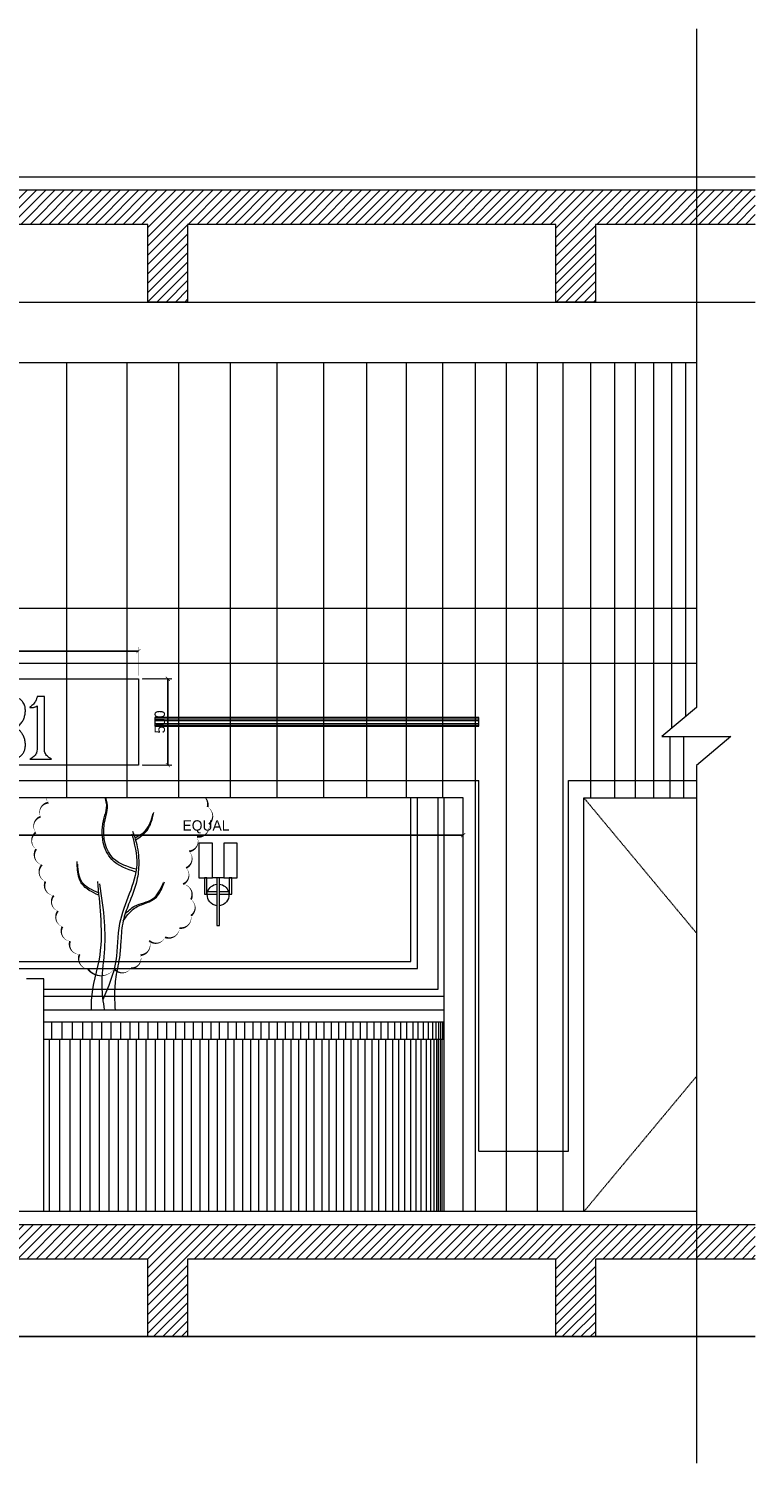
# Model space of a CAD drawing. Header units: millimetres. Extents: x 325 to 308333, y 120 to 24406.
# Tile 14 of 21: x 304118 to 308333, y 4326 to 12645. Entities that reach past the tile are written whole.
import ezdxf

# ---------------------------------------------------------------- set-up
doc = ezdxf.new("R2010")
doc.units = ezdxf.units.MM
doc.header["$LTSCALE"] = 2.5
doc.set_wipeout_variables(frame=1)
doc.linetypes.add('DOT', pattern=[0.25, 0, -0.25])
doc.linetypes.add('HIDDEN', pattern=[0.375, 0.25, -0.125])
for name, color, linetype, lineweight in [('ELEVATION 1', 143, 'Continuous', 18), ('ELEVATION 2', 41, 'Continuous', 15), ('ELEVATION 4', 35, 'Continuous', 9), ('HATCH LIGHT', 250, 'Continuous', 0), ('HATCH MEDIUM', 251, 'Continuous', 5)]:
    doc.layers.add(name, color=color, linetype=linetype, lineweight=lineweight)
doc.layers.add('ELEVATION-4', color=8, linetype='Continuous')
doc.styles.get("Standard").update_dxf_attribs({"font": 'GOTHIC.TTF'})
doc.dimstyles.new('AJKD_30', dxfattribs={"dimscale": 30, "dimtxt": 2, "dimasz": 1, "dimexe": 0.8, "dimexo": 0.8, "dimgap": 0.5, "dimtad": 1, "dimdec": 0, "dimzin": 0, "dimdsep": 46, "dimtxsty": 'Standard', "dimblk": 'ARCHTICK', "dimcen": 0.125, "dimclrd": 251, "dimclre": 251, "dimclrt": 42, "dimadec": 0, "dimazin": 0, "dimtfac": 1, "dimtdec": 0, "dimtix": 1, "dimtmove": 1, "dimatfit": 3, "dimfxl": 0, "dimtolj": 1, "dimtzin": 0, "dimarcsym": 0})
pattern_1 = [(45, (-113759.907, -30552.65), (-26.9407684, 26.9407684), [])]

# ---------------------------------------------------------------- blocks, each defined once
blk = doc.blocks.new('tree')
blk.add_lwpolyline([(286337.7, 42421.4, 0, 10.7, -0.520567), (286288.5, 42507.2, 0, 10.7, -0.520567), (286288.5, 42507.2, 0, 10.7, -0.520567), (286232.9, 42583.4, 0, 10.7, -0.520567), (286232.9, 42583.4, 0, 10.7, -0.520567), (286188.4, 42667.6, 0, 10.7, -0.520567), (286188.4, 42667.6, 0, 10.7, -0.520567), (286162.9, 42758.2, 0, 10.7, -0.520567), (286162.9, 42758.2, 0, 10.7, -0.520567), (286138.2, 42848.1, 0, 10.7, -0.520567), (286138.2, 42848.1, 0, 10.7, -0.520567), (286089.9, 42929.4, 0, 10.7, -0.520567), (286089.9, 42929.4, 0, 10.7, -0.520567), (286069.6, 43026, 0, 10.7, -0.520567), (286069.6, 43026, 0, 10.7, -0.520567), (286036.5, 43117.4, 0, 10.7, -0.520567), (286036.5, 43117.4, 0, 10.7, -0.520567), (286034, 43214, 0, 10.7, -0.520567), (286034, 43214, 0, 10.7, -0.520567), (286061.9, 43305.5, 0, 10.7, -0.520567), (286061.9, 43305.5, 0, 10.7, -0.520567), (286107.7, 43386.8, 0, 10.7, -0.520567), (286107.7, 43386.8, 0, 10.7, -0.520567), (286125.5, 43478.3, 0, 10.7, -0.520567), (286125.5, 43478.3, 0, 10.7, -0.520567), (286140.7, 43572.3, 0, 10.7, -0.520567), (286140.7, 43572.3, 0, 10.7, -0.520567), (286196.7, 43656.2, 0, 10.7, -0.520567), (286196.7, 43656.2, 0, 10.7, -0.520567), (286262.8, 43724.8, 0, 10.7, -0.520567), (286262.8, 43724.8, 0, 10.7, -0.520567), (286369.5, 43699.4, 0, 10.7, -0.520567), (286369.5, 43699.4, 0, 10.7, -0.520567), (286448.4, 43646, 0, 10.7, -0.520567), (286448.4, 43646, 0, 10.7, -0.520567), (286539.9, 43663.8, 0, 10.7, -0.520567), (286539.9, 43663.8, 0, 10.7, -0.520567), (286633.9, 43707, 0, 10.7, -0.520567), (286633.9, 43707, 0, 10.7, -0.520567), (286735.6, 43719.7, 0, 10.7, -0.520567), (286735.6, 43719.7, 0, 10.7, -0.520567), (286799.2, 43651.1, 0, 10.7, -0.520567), (286799.2, 43651.1, 0, 10.7, -0.520567), (286895.8, 43618.1, 0, 10.7, -0.520567), (286895.8, 43618.1, 0, 10.7, -0.520567), (286931.4, 43524, 0, 10.7, -0.520567), (286931.4, 43524, 0, 10.7, -0.520567), (286967, 43435.1, 0, 10.7, -0.520567), (286967, 43435.1, 0, 10.7, -0.520567), (287030.5, 43361.4, 0, 10.7, -0.520567), (287030.5, 43361.4, 0, 10.7, -0.520567), (287038.2, 43262.3, 0, 10.7, -0.520567), (287038.2, 43262.3, 0, 10.7, -0.520567), (286969.5, 43188.6, 0, 10.7, -0.520567), (286969.5, 43188.6, 0, 10.7, -0.520567), (286923.8, 43104.7, 0, 10.7, -0.520567), (286923.8, 43104.7, 0, 10.7, -0.520567), (286906, 43008.2, 0, 10.7, -0.520567), (286906, 43008.2, 0, 10.7, -0.520567), (286888.2, 42914.2, 0, 10.7, -0.520567), (286888.2, 42914.2, 0, 10.7, -0.520567), (286933.9, 42825.2, 0, 10.7, -0.520567), (286933.9, 42825.2, 0, 10.7, -0.520567), (286933.9, 42731.2, 0, 10.7, -0.520567), (286933.9, 42731.2, 0, 10.7, -0.520567), (286867.8, 42660, 0, 10.7, -0.520567), (286867.8, 42660, 0, 10.7, -0.520567), (286783.9, 42606.7, 0, 10.7, -0.520567), (286783.9, 42606.7, 0, 10.7, -0.520567), (286692.4, 42586.4, 0, 10.7, -0.520567), (286692.4, 42586.4, 0, 10.7, -0.520567), (286641.6, 42502.5, 0, 10.7, -0.520567), (286641.6, 42502.5, 0, 10.7, -0.520567), (286585.6, 42426.3, 0, 10.7, -0.520567), (286585.6, 42426.3, 0, 10.7, -0.520567), (286489, 42423.7, 0, 10.7, -0.520567), (286489, 42423.7, 0, 10.7, -0.520567)], format="xyseb", close=True)
for points in [[(286614.7, 42984.8), (286475.5, 43057.3), (286425.7, 43155.3), (286431.3, 43299.5), (286445.2, 43355.4), (286391.7, 43502.2)], [(286617.1, 43000.5), (286485.5, 43062.1), (286431, 43259.1), (286450, 43369.9), (286399.3, 43496)], [(286608.8, 43182.7), (286669.8, 43224.6), (286715.1, 43325)], [(286612.6, 43170.5), (286679.8, 43226.4), (286710.8, 43298.4), (286718.1, 43329.3)], [(286591.6, 43207), (286619.5, 43029.5), (286519.7, 42685.4), (286498.7, 42469.8), (286422.8, 42244)], [(286595.9, 43220.7), (286615.9, 43158.7), (286631.1, 43037.1), (286620.4, 42936), (286572.5, 42797.4), (286541.3, 42701.7), (286527.5, 42586), (286521, 42504.4), (286498.7, 42375.5), (286490.9, 42275), (286494, 42186.5)], [(286399.3, 42850.6), (286301.1, 42916.8), (286275.3, 43009.1), (286274.4, 43045.9)], [(286398.1, 42863.9), (286303.6, 42924.3), (286277.3, 43029.5)], [(286391.8, 42930), (286408.7, 42734.7), (286404.8, 42503.5), (286356, 42239.8), (286356, 42186.5)], [(286403.7, 42916.2), (286430.8, 42695), (286430.8, 42516.7), (286416.5, 42322.6), (286431, 42186.5)], [(286541, 42700.5), (286599.8, 42769.5), (286665.7, 42802), (286719.8, 42826.5), (286764.6, 42888.9), (286780.5, 42928.6)], [(286552.2, 42741.4), (286606.9, 42786.5), (286711.8, 42828.5), (286774.6, 42923.2)]]:
    blk.add_spline(points, degree=3)
blk = doc.blocks.new('E WL')
blk.add_line((-32.7, 276.1), (32.7, 276.1))
for points in [[(-111.4, 476.2), (-32.7, 476.2), (-32.7, 276.1), (-111.4, 276.1)], [(32.7, 476.2), (111.4, 476.2), (111.4, 276.1), (32.7, 276.1)], [(-79.5, 276.1), (-64.5, 276.1), (-64.5, 180.5), (-79.5, 180.5)], [(-7.5, 276.1), (7.5, 276.1), (7.5, 0), (-7.5, 0)], [(64.5, 276.1), (79.5, 276.1), (79.5, 180.5), (64.5, 180.5)]]:
    blk.add_lwpolyline(points, close=True)
for points in [[(-7.5, 180.5), (-64.5, 180.5), (-64.5, 195.5), (-7.5, 195.5)], [(7.5, 195.5), (64.5, 195.5), (64.5, 180.5), (7.5, 180.5)]]:
    blk.add_lwpolyline(points)
for start, end in [(176.59121, 263.10582), (96.89418, 162.68536), (17.31464, 83.21619), (276.78381, 3.40879)]:
    blk.add_arc((0.1, 176.8), 62.9, start, end)
blk = doc.blocks.new('AJ1881')
for points in [[(1553.453408, 1113.5, -0.012675), (1555.315082, 1098.015776, -0.031268), (1555.678689, 1086.5822, -0.034495), (1554.607431, 1075.871691, -0.018734), (1551.898748, 1062.916693, 0.021287), (1549.659668, 1051.928117, 0.042746), (1549.014389, 1043.105186, 0.052608), (1549.899194, 1035.612985, 0.058515), (1552.323549, 1028.75, 0.025863), (1554.520752, 1024.805065, 0.16353), (1556.274115, 1023.367609, 0.171358), (1558.494183, 1023.316306, 0.029038), (1562.5, 1024.890206, 0.05424), (1566.482896, 1027.282048, 0.040021), (1570.321123, 1030.711286, 0.040335), (1573.525791, 1034.666201, 0.058957), (1575.603771, 1038.632548, 0.109358), (1576.844107, 1047.011742, 0.040631), (1575.02857, 1058.855296, 0.027624), (1570.205458, 1075.103158, 0.009329), (1561.447766, 1098.198009, 0.002126), (1556.58201, 1110.193202, 0.02296), (1554.374721, 1114.936748, 0.604801), (1553.699748, 1114.937743, 0.158659)], [(645.128883, 1023.888688, -0.004306), (634.023147, 995.988452, -0.000058), (564.303594, 825.18997, -0.000013), (490.751449, 645.076063, -0.019678), (487.787822, 638.563812, -0.024933), (479.854229, 624.58724, -0.015231), (469.194925, 608.892251, -0.015192), (457.525015, 593.775975, -0.023586), (446.479054, 581.556091, -0.030968), (429.21268, 566.205396, -0.041659), (411.737416, 554.717489, -0.044612), (393.634218, 546.868401, -0.045164), (374.5, 542.394736), (369.5, 541.693128), (375.5, 540.419631, 0.026347), (389.5945, 538.196179, 0.021496), (404.840019, 537.268168, 0.02178), (419.833473, 537.654212, 0.030253), (433.153668, 539.392693, 0.028373), (446.022648, 542.637583, 0.02541), (458.936587, 547.418074, 0.025326), (471.343938, 553.503422, 0.027668), (482.69755, 560.652487, 0.035469), (495.460559, 571.147326, 0.025825), (508.124297, 584.469448, 0.025634), (519.469853, 599.173687, 0.032779), (528.26923, 613.840606, 0.02005), (531.960767, 621.789899, 0.000449), (548.108717, 660.657865, 0.001014), (566.883999, 706.225736, 0.000686), (588.112926, 758.25, -0.000332), (608.998215, 809.535835, -0.000552), (626.669641, 852.710938, -0.000013), (642.716411, 891.79046, -0.304178), (643.028978, 892, -0.295407), (643.660694, 891.591089, -0.000021), (670.663522, 831.415877, -0.000086), (697.124635, 772.414132, -0.05631), (698.206395, 769.024459, -0.292304), (697.909341, 768.263884, -0.090687), (696.750943, 767.706016, -0.038344), (694.471728, 767.264659, -0.007241), (690.251517, 766.840615, 0.043197), (666.432134, 762.70278, 0.046877), (644.352943, 754.592518, 0.047258), (624.325229, 742.583014, 0.045279), (606.594533, 726.871278, 0.026195), (598.190572, 716.950729, 0.015715), (589.229245, 704.372161, 0.010714), (581.448552, 692.130046, 0.137032), (580, 686.943833, 0.591939), (580.28612, 686.786835, 0.022204), (581.542187, 687.66751, 0.020061), (583.234622, 689.081508, 0.010224), (585.25, 690.983909, -0.0671), (602.951391, 704.246589, -0.049443), (625.442156, 714.027461, -0.044427), (651.907788, 720.018313, -0.034194), (681.473766, 721.956357, -0.011974), (693.653889, 721.629217, -0.009916), (706.598138, 720.713429, -0.004135), (718.719802, 719.512731, -0.186178), (720.92622, 718.377633, -0.075427), (721.433539, 717.59811, -0.000124), (728.161628, 702.776555, -0.000966), (735.680956, 686.115532, -0.000597), (744.459993, 666.5, 0.00059), (753.236215, 646.890007, 0.000957), (760.746402, 630.247153, 0.000114), (767.475417, 615.420194, 0.080835), (767.953067, 614.703074, 0.60217), (768.273438, 614.789032, 0.013941), (768.659927, 616.727944, 0.016038), (769.026545, 619.391142, 0.008466), (769.319147, 622.715339, -0.0364), (771.584773, 638.380695, -0.037019), (776.091499, 653.46089, -0.037616), (782.685654, 667.482224, -0.040494), (791.167799, 679.994522), (795.835599, 685.806052), (731.358563, 831.153026, -0.000441), (705.931254, 888.609096, -0.000583), (682.873225, 941.001201, -0.000417), (663.62814, 984.967853, -0.005734), (656.844315, 1001, 0.000708), (652.969174, 1010.420864, 0.001147), (649.64521, 1018.417302, 0.000143), (646.665677, 1025.53327, 0.093123), (646.431531, 1025.888688, 0.429174), (646.227269, 1025.887004, 0.043638), (645.893954, 1025.461522, 0.033695), (645.511358, 1024.777437, 0.018092)], [(837, 1000.5), (837, 976), (888.019928, 976), (939.039856, 976), (938.768105, 809.25), (938.496354, 642.5), (936.313612, 634.845886, -0.070423), (927.886895, 615.895418, -0.093934), (915.126409, 602.097232, -0.092816), (898.074041, 593.817247, -0.067182), (877.090037, 591.014781, -0.034791), (864.092138, 591.938531, -0.05039), (852.923692, 594.685838, -0.055224), (843.32283, 599.35002, -0.055766), (835.010286, 605.989714, -0.057866), (828.547139, 614.151063, -0.041562), (823.263792, 624.523365, -0.038807), (819.441614, 636.436424, -0.035068), (817.344015, 649.208391, 0.011422), (817.041905, 651.812012, 0.018536), (816.653202, 654.004965, 0.012952), (816.234556, 655.727646, 0.338757), (815.878697, 656, 0.290368), (814.504471, 655.128455, 0.004298), (810.320887, 646.049854, 0.011556), (806.571746, 637.184972, 0.034886), (804.588972, 630.936111, 0.041038), (803.304632, 622.742181, 0.021064), (802.978824, 612.344651, 0.021049), (803.533268, 601.871211, 0.038013), (804.994156, 593.409963, 0.029836), (808.054144, 583.744789, 0.037138), (812.071177, 575.223412, 0.037267), (817.291836, 567.413627, 0.03039), (823.958482, 559.88145, 0.010822), (828.749687, 555.292155, 0.025865), (832.544721, 552.156681, 0.029384), (836.337167, 549.671734, 0.018359), (841.037469, 547.197268, 0.01988), (850.587619, 543.067886, 0.043844), (858.21721, 540.867968, 0.037546), (866.814284, 539.848455, 0.011272), (880, 539.578941, 0.005203), (889.516692, 539.698022, 0.014744), (896.14686, 540.04579, 0.018629), (901.814896, 540.724314, 0.01393), (908, 541.877027, 0.05084), (932.591927, 549.855143, 0.058784), (953.799544, 562.359056, 0.060847), (970.929746, 579.026682, 0.061258), (983.499145, 599.291778, 0.012977), (984.996713, 602.767212, 0.006914), (986.677218, 607.137776, 0.006877), (988.271773, 611.652736, 0.010628), (989.512122, 615.599613, 0.040964), (992.857363, 631.988548, 0.022814), (994.361947, 652.325668, 0.006711), (994.908406, 689.227292, 0.000338), (994.994105, 809.75), (995, 976), (1046, 976), (1097, 976), (1097, 1000.5), (1097, 1025), (967, 1025), (837, 1025)], [(1174.681854, 1015.326596, -0.022882), (1171.640959, 1006.142892, -0.017973), (1167.542764, 996.488916, -0.017656), (1162.663798, 986.948016, -0.019535), (1157.274442, 978.099829, -0.030839), (1151.081191, 969.915713, -0.016589), (1142.519749, 960.588842, -0.016574), (1133.468751, 951.95454, -0.034714), (1125.781672, 945.997253, 0.006309), (1123.204465, 944.224571, 0.009745), (1121.02755, 942.621893, 0.004578), (1119.236307, 941.2223, 0.216201), (1119.031672, 940.821956, 0.395318), (1119.790594, 939.932277, 0.009212), (1125.771769, 939.373234, 0.0173), (1132.576296, 939.099709, 0.017013), (1139.421724, 939.294475, 0.029931), (1147.309894, 940.264119, 0.026216), (1155.390052, 942.195053, 0.025933), (1163.317644, 944.989045, 0.027549), (1170.75, 948.540714), (1177, 951.962158), (1176.992994, 779.731079, -0.000175), (1176.949699, 669.147737, -0.002521), (1176.722285, 629.82811, -0.005368), (1176.261395, 608.454813, -0.050798), (1175.040697, 599.386379, -0.05153), (1169.207894, 582.806757, -0.059435), (1160.310645, 568.614799, -0.054944), (1147.695219, 556.077067, -0.035574), (1130.709892, 544.421503), (1121.5, 539.021625), (1205, 539.024878), (1288.5, 539.028131), (1281, 543.11074, -0.038432), (1263.980055, 554.148181, -0.055347), (1251.012536, 566.540702, -0.056926), (1241.334272, 581.192476, -0.04382), (1234.177135, 598.98525, -0.069718), (1233.108612, 605.794684, -0.001862), (1232.721072, 636.274627, -0.001766), (1232.439295, 687.909819, -0.000166), (1232.237377, 814.75), (1231.972518, 1025), (1204.686637, 1025), (1177.400756, 1025)], [(1423.955184, 1023.970468, 0.061811), (1399.336451, 1017.353384, 0.062456), (1377.175703, 1004.934557, 0.062272), (1358.713414, 987.389691, 0.06081), (1344.966655, 965.70573, 0.032311), (1339.68284, 952.436169, 0.033003), (1336.196678, 938.689418, 0.031497), (1334.437217, 924.024574, 0.02469), (1334.324015, 908, 0.045981), (1338.578926, 876.48583, 0.052134), (1348.465466, 847.648076, 0.049433), (1364.631066, 820.261287, 0.03523), (1387.660159, 793.05575), (1398.821443, 781.611499), (1388.784388, 771.55575, 0.036496), (1365.501244, 744.549967, 0.049565), (1348.976886, 716.951828, 0.052041), (1338.766415, 687.759113, 0.046788), (1334.326427, 656.014852, 0.043097), (1335.395793, 629.743124, 0.056069), (1341.088515, 606.363383, 0.058384), (1351.583137, 585.574664, 0.052868), (1366.906367, 567, 0.030047), (1377.240807, 558.021382, 0.035812), (1388.012386, 550.908002, 0.035892), (1399.667804, 545.416685, 0.030418), (1412.646568, 541.291786, 0.047553), (1422.426389, 539.794984, 0.017091), (1436.523762, 539.475505, 0.017117), (1450.625722, 540.121115, 0.046836), (1460.441978, 541.842386, 0.057322), (1477.671713, 548.758283, 0.065095), (1492.082211, 559.182226, 0.06449), (1503.430819, 573.051935, 0.054715), (1511.6303, 590.12909, 0.057574), (1514.202634, 601.456862, 0.029039), (1514.938879, 616.107027, 0.02904), (1513.973967, 630.72498, 0.058286), (1511.223585, 641.943756, 0.11657), (1510.640994, 642.81585, 0.469879), (1510.090336, 642.744547, 0.063524), (1509.425208, 641.319264, 0.004111), (1508.06439, 636.943756, -0.07089), (1499.345903, 618.174098, -0.088209), (1486.219287, 604.149881, -0.088988), (1469.16265, 595.593249, -0.073559), (1449, 592.7393, -0.079802), (1430.708972, 595.794556, -0.085366), (1414.762103, 604.405026, -0.080906), (1401.969667, 618.305104, -0.062903), (1392.892742, 636.77291, -0.012013), (1390.89954, 643.0567, -0.038625), (1390.002908, 647.349211, -0.0282), (1389.638992, 652.372137, -0.004217), (1389.562987, 662.5, -0.004344), (1389.658908, 672.472357, -0.026712), (1390.02691, 677.594872, -0.036702), (1390.90223, 681.946505, -0.012713), (1392.779991, 688.075507, -0.027075), (1396.049302, 696.336165, -0.021768), (1400.415923, 704.837094, -0.021057), (1405.682283, 713.234156, -0.020862), (1411.651787, 721.185529, -0.022467), (1417.804538, 728.052106, -0.007615), (1427.342467, 737.487931, -0.002464), (1437.547035, 747.184164, -0.190457), (1439.592574, 747.997684, -0.178245), (1441.811262, 747.186127, -0.001558), (1455.714537, 735.318648, -0.005987), (1468.885965, 723.727813, -0.013496), (1478.517672, 714.562026, -0.026334), (1494.339448, 696.90138, -0.028074), (1507.857991, 678.035036, -0.028908), (1518.820546, 658.335363, -0.032185), (1527.00197, 638.183589, -0.007877), (1528.574844, 633.197264, -0.006653), (1530.084899, 627.875804, -0.00672), (1531.332334, 622.985397, -0.018536), (1532.03612, 619.5, 0.001297), (1533.843125, 608.632738, 0.22483), (1534.500457, 607.691583, 0.496499), (1535.195203, 607.987669, 0.002467), (1537.290118, 616.5, 0.015075), (1540.039452, 629.642101, 0.017573), (1541.831374, 642.272225, 0.017932), (1542.706581, 654.766586, 0.017067), (1542.705853, 667.5, 0.038819), (1539.932112, 692.209594, 0.048665), (1533.416463, 714.314913, 0.04782), (1522.638393, 735.044988, 0.035593), (1507.100566, 755.646679, 0.017833), (1498.660871, 764.651677, 0.011993), (1488.423577, 774.345638, 0.009279), (1475.237174, 785.808817, 0.004121), (1457.445411, 800.457298, -0.013416), (1429.66492, 824.209882, -0.03458), (1411.346067, 843.198878, -0.046894), (1399.366603, 860.538045, -0.057248), (1391.756666, 878.714544, -0.019568), (1390.579117, 883.464794, -0.026892), (1389.921281, 887.814721, -0.019538), (1389.615705, 893.146389, -0.005464), (1389.555118, 901.5, -0.005035), (1389.674865, 910.211572, -0.02279), (1390.027154, 915.280494, -0.032702), (1390.774547, 919.379792, -0.019205), (1392.172441, 924.166651, -0.067289), (1401.414751, 942.966993, -0.079928), (1414.894957, 957.41378, -0.08093), (1432.076814, 966.777293, -0.071202), (1452.126896, 970.743558, -0.02911), (1460.94362, 970.698853, -0.036057), (1469.075232, 969.591424, -0.035867), (1476.998173, 967.320514, -0.028312), (1485.189774, 963.784974, -0.063881), (1497.44201, 955.552139, -0.052603), (1508.144778, 943.981417, -0.053221), (1516.076766, 930.597527, -0.069905), (1520.120761, 917, -0.052892), (1520.774914, 902.077074, -0.04023), (1518.452153, 885.863917, -0.039028), (1513.433092, 869.680486, -0.041624), (1506.042621, 854.836488, 0.006512), (1504.596017, 852.379508, 0.010526), (1503.437028, 850.248115, 0.004507), (1502.519813, 848.433394, 0.315473), (1502.568725, 848.114542, 0.401253), (1504.45517, 848.031052, 0.007709), (1512.382355, 855.187746, 0.01671), (1520.085113, 862.856657, 0.034154), (1525.483779, 869.452696, 0.031154), (1532.614711, 880.945505, 0.042787), (1537.433107, 892.107157, 0.042075), (1540.334544, 904.072106, 0.028763), (1541.679845, 918, 0.007126), (1541.861685, 925.411557, 0.018461), (1541.719335, 930.753726, 0.021613), (1541.204014, 935.561465, 0.013633), (1540.208488, 941.118616, 0.070965), (1529.866569, 969.7863, 0.073123), (1511.998293, 994.093409, 0.073434), (1487.965066, 1012.148545, 0.072526), (1459.638514, 1022.581771, 0.028766), (1451.841425, 1023.764853, 0.013543), (1441.671361, 1024.436878, 0.013503), (1431.549952, 1024.55727, 0.031011)], [(1546.080003, 1113.149487, 0.029724), (1543.739727, 1108.07299, 0.001914), (1537.865858, 1092.87053, 0.003044), (1532.137161, 1077.594991, 0.008971), (1528.451646, 1067, 0.03067), (1525.051329, 1053.982375, 0.073494), (1524.579211, 1044.04137, 0.094727), (1526.966086, 1035.988706, 0.08101), (1532.248735, 1028.87452, 0.052221), (1535.614731, 1026.229297, 0.038136), (1539.823932, 1024.008536, 0.038736), (1544.210356, 1022.497191, 0.06368), (1548.098325, 1022), (1550.840372, 1022), (1547.823, 1028.038294, -0.052287), (1545.225241, 1034.962207, -0.052209), (1544.118587, 1042.27788, -0.046189), (1544.497482, 1050.419943, -0.028336), (1546.364661, 1059.850162, 0.015693), (1548.926497, 1071.266435, 0.024307), (1550.343485, 1081.266622, 0.026147), (1550.723518, 1090.792767, 0.022867), (1550.144188, 1100.746498, 0.00596), (1549.153749, 1109.262576, 0.047273), (1548.28069, 1113.127276, 0.327454), (1547.254078, 1113.862114, 0.273462)], [(1647.5, 1023.853011, 0.092115), (1612.608834, 1012.648049, 0.089728), (1583.703911, 989.586439, 0.089417), (1564.637688, 957.781715, 0.090666), (1558, 921.4775, 0.041306), (1559.390148, 904.678646, 0.049063), (1563.528917, 889.317205, 0.049908), (1570.504168, 875.272378, 0.045298), (1580.324346, 862.38734, 0.015382), (1585.181873, 857.403055, 0.01467), (1590.412023, 852.644911, 0.009186), (1595.252365, 848.646192, 0.169624), (1597.102342, 848, 0.47362), (1597.303665, 848.245849, 0.043076), (1597.048765, 849.117216, 0.031744), (1596.480155, 850.343573, 0.016371), (1595.624179, 851.803288, -0.037225), (1588.113848, 865.928521, -0.036329), (1582.710156, 881.125172, -0.037384), (1579.690063, 896.473905, -0.046094), (1579.290216, 911.048981, -0.082255), (1583.756231, 930.223289, -0.077798), (1594.213995, 947.347169, -0.076189), (1609.633968, 960.740365, -0.073967), (1628.509915, 969.066437, -0.015889), (1633.086366, 970.166905, -0.028158), (1636.923674, 970.738645, -0.024745), (1641.121755, 970.9156, -0.009483), (1646.964848, 970.761774, -0.071143), (1667.277049, 966.911486, -0.080467), (1684.770578, 957.581377, -0.080184), (1698.470388, 943.173608, -0.070001), (1707.72143, 924.521083, -0.017678), (1709.19078, 919.511201, -0.033261), (1709.959556, 915.367443, -0.023537), (1710.313483, 910.310694, -0.005025), (1710.42593, 901.5, -0.014474), (1710.120615, 889.864243, -0.039007), (1709.023237, 881.671602, -0.041444), (1706.710821, 874.033341, -0.018164), (1702.461705, 864.340167, -0.044681), (1693.934765, 850.074957, -0.032841), (1682.149662, 835.903501, -0.023882), (1665.189316, 819.664839, -0.008965), (1639.975426, 798.514454, 0.009558), (1621.474583, 782.957862, 0.012075), (1605.002195, 767.843649, 0.01321), (1591.57195, 754.207826, 0.033635), (1582.801008, 743.452958, 0.023569), (1575.147934, 731.506993, 0.024055), (1568.709428, 718.973148, 0.024408), (1563.589187, 706.065137, 0.026084), (1559.879289, 693, 0.032857), (1558.25482, 682.858026, 0.013561), (1557.337014, 668.974751, 0.013659), (1557.171472, 654.675755, 0.02473), (1557.933678, 643, 0.013184), (1559.262527, 633.6383, 0.006542), (1561.415013, 621.839741, 0.003538), (1563.756137, 610.326765, 0.075774), (1564.972736, 607.084235, 0.420799), (1565.356103, 606.980616, 0.172041), (1565.741127, 607.440139, 0.045343), (1566.1166, 608.817997, 0.011895), (1566.462704, 611.083023, -0.049326), (1572.717849, 638.23636, -0.042238), (1584.403327, 665.165542, -0.039742), (1601.265372, 691.283651, -0.033586), (1622.950817, 716.015094, -0.012898), (1632.872881, 725.407545, -0.007216), (1645.393395, 736.339317, -0.002245), (1658.212215, 747.110971, -0.175351), (1660.669269, 748, -0.183998), (1661.508698, 747.680268, -0.002538), (1665.640345, 743.960938, -0.006742), (1670.392995, 739.520165, -0.004338), (1675.788519, 734.25, -0.031594), (1692.766775, 715.098074, -0.056978), (1703.686284, 697.220067, -0.064751), (1709.419205, 679.019848, -0.055829), (1710.708063, 659, -0.037619), (1708.900064, 644.30932, -0.047406), (1704.952452, 631.195542, -0.049927), (1698.822619, 619.617302, -0.050056), (1690.523997, 609.494828, -0.042551), (1681.566429, 601.96518, -0.054129), (1672.126481, 596.736757, -0.054751), (1661.874327, 593.696834, -0.045044), (1650.5, 592.683704, -0.061754), (1633.35947, 594.829507, -0.073488), (1618.325482, 601.090363, -0.074728), (1605.936716, 611.325554, -0.066848), (1596.546254, 625.121718, -0.004662), (1594.804025, 628.684598, -0.006708), (1593.333824, 631.872913, -0.00381), (1592.154378, 634.578976, -0.099969), (1591.994423, 635.35165, 0.044997), (1591.930828, 636.020542, 0.007035), (1591.668722, 637.321612, 0.007778), (1591.313265, 638.850623, 0.00671), (1590.893486, 640.445328, 0.060482), (1589.912793, 642.820105, 0.567659), (1589.023568, 642.843007, 0.083907), (1588.063859, 640.550909, 0.005477), (1586.500833, 633.5, 0.031808), (1585.250323, 624.851711, 0.01934), (1584.823355, 614.527019, 0.0194), (1585.188089, 604.43954, 0.039493), (1586.402894, 596.607578, 0.054677), (1591.832122, 581.359968, 0.052407), (1600.497961, 567.415206, 0.05334), (1611.699735, 555.801193, 0.061357), (1624.621845, 547.439473, 0.025187), (1633.882726, 543.508738, 0.039566), (1642.205469, 541.187893, 0.034257), (1651.610288, 540.012154, 0.013971), (1664.5, 539.651911, 0.014646), (1677.823964, 540.042273, 0.037078), (1687.423085, 541.32362, 0.040278), (1696.256839, 543.934121, 0.020183), (1706.949973, 548.558956, 0.058349), (1727.052251, 561.306392, 0.060512), (1743.390279, 578.215675, 0.058513), (1755.626268, 599.07767, 0.048901), (1763.606787, 623.5, 0.041325), (1765.008906, 633.783813, 0.013128), (1765.421407, 649.259341, 0.013483), (1765.002035, 665.03944, 0.031725), (1763.62775, 676.73577, 0.021328), (1760.314697, 691.34281, 0.023105), (1755.83978, 705.222227, 0.023316), (1750.146116, 718.51383, 0.022596), (1743.185325, 731.361336, 0.014889), (1736.887841, 741.154222, 0.017187), (1730.299041, 750.084858, 0.015955), (1722.700954, 759.070748, 0.010137), (1713.318045, 769.060359), (1701.031857, 781.620719), (1711.776181, 792.560359, 0.033778), (1733.987805, 818.461616, 0.046947), (1749.887402, 844.540229, 0.049341), (1760.092192, 872.061537, 0.043462), (1765.262519, 902.252454, 0.027527), (1765.742232, 919.566446, 0.03309), (1764.221787, 935.780895, 0.034472), (1760.665211, 951.069065, 0.0352), (1755.05986, 965.613334, 0.078935), (1736.803819, 992.541859, 0.080478), (1711.209641, 1012.277753, 0.0799), (1680.524431, 1023.022009, 0.076239)], [(1857, 1022.876649, -0.077328), (1856.426065, 1019.187811, -0.006232), (1853.315249, 1009.837033, -0.009131), (1849.859594, 1000.425397, -0.023737), (1846.932467, 993.828513, -0.035026), (1838.884512, 980.252135, -0.026241), (1828.257063, 966.490618, -0.026612), (1816.522891, 954.225483, -0.042394), (1805.147786, 945.221469, 0.026102), (1800.582779, 941.843678, 0.522914), (1800.702813, 940.383896, 0.127818), (1803.516604, 939.602503, 0.004417), (1815, 939.51311, 0.02161), (1824.872135, 939.950352, 0.037973), (1832.930323, 941.278767, 0.037091), (1840.82174, 943.836564, 0.019575), (1850.200674, 948.100897), (1858, 952.022321), (1858, 782.642151, -0.000321), (1857.920765, 659.306531, -0.006795), (1857.37527, 622.637537, -0.023691), (1855.8981, 603.196952, -0.059266), (1852.497752, 589.397796, -0.051376), (1845.949662, 576.26919, -0.046041), (1836.648991, 564.21936, -0.043054), (1824.658945, 553.372436, -0.034548), (1810.100428, 543.828744), (1801.5, 539.004568), (1885, 539.01373), (1968.5, 539.022892), (1962.027983, 542.624953, -0.037033), (1944.401775, 554.220961, -0.053721), (1930.954009, 567.086342, -0.058076), (1921.306427, 581.678696, -0.054496), (1915.02289, 598.409963, -0.055751), (1913.716833, 607.746335, -0.004573), (1913.261862, 632.394946, -0.002195), (1913.036457, 678.201607, -0.000133), (1913, 815.659963), (1913, 1025), (1885, 1025, 0.000963), (1866.405532, 1024.964177, 0.017961), (1860.546676, 1024.731042, 0.071356), (1857.872528, 1024.138213, 0.312123)]]:
    blk.add_lwpolyline(points, format="xyb", close=True)
blk = doc.blocks.new('_ArchTick')
at = {"color": 0, "linetype": 'ByBlock', "const_width": 0.15}
blk.add_lwpolyline([(-0.5, -0.5), (0.5, 0.5)], dxfattribs=at)
blk = doc.blocks.new('*D121')
at = {"layer": 'Defpoints', "color": 0}
for p in [(304754.8, 8875.3), (304925.6, 8875.3), (304754.8, 8375.3)]:
    blk.add_point(p, dxfattribs=at)
at = {"layer": 'ELEVATION 1', "color": 251, "linetype": 'DOT', "lineweight": -2}
for p, q in [((304778.8, 8875.3), (304949.6, 8875.3)), ((304778.8, 8375.3), (304949.6, 8375.3))]:
    blk.add_line(p, q, dxfattribs=at)
at = {"layer": 'ELEVATION 1', "color": 251, "lineweight": -2}
blk.add_line((304925.6, 8375.3), (304925.6, 8875.3), dxfattribs=at)
at = {"layer": 'ELEVATION 1', "color": 251, "lineweight": -2, "xscale": 24, "yscale": 24, "zscale": 24}
for p, rotation in [((304925.6, 8875.3), 90), ((304925.6, 8375.3), 270)]:
    blk.add_blockref('_ArchTick', p, dxfattribs=dict(at, rotation=rotation))
at = {"layer": 'ELEVATION 1', "color": 42, "insert": (304879.1, 8625.3), "char_height": 60, "attachment_point": 5, "rotation": 90}
blk.add_mtext('\\A1;500', dxfattribs=at)
blk = doc.blocks.new('*D122')
at = {"layer": 'Defpoints', "color": 0}
for p in [(302554.8, 9035.9), (302554.8, 8875.3), (304754.8, 8870.3)]:
    blk.add_point(p, dxfattribs=at)
at = {"layer": 'ELEVATION 1', "color": 251, "linetype": 'DOT', "lineweight": -2}
for p, q in [((302554.8, 8899.3), (302554.8, 9059.9)), ((304754.8, 8894.3), (304754.8, 9059.9))]:
    blk.add_line(p, q, dxfattribs=at)
at = {"layer": 'ELEVATION 1', "color": 251, "lineweight": -2}
blk.add_line((304754.8, 9035.9), (302554.8, 9035.9), dxfattribs=at)
at = {"layer": 'ELEVATION 1', "color": 251, "lineweight": -2, "xscale": 24, "yscale": 24, "zscale": 24, "rotation": 180}
blk.add_blockref('_ArchTick', (302554.8, 9035.9), dxfattribs=at)
at = {"layer": 'ELEVATION 1', "color": 251, "lineweight": -2, "xscale": 24, "yscale": 24, "zscale": 24}
blk.add_blockref('_ArchTick', (304754.8, 9035.9), dxfattribs=at)
at = {"layer": 'ELEVATION 1', "color": 42, "insert": (303654.8, 9082.4), "char_height": 60, "attachment_point": 5}
blk.add_mtext('\\A1;2200', dxfattribs=at)
blk = doc.blocks.new('*D124')
at = {"layer": 'Defpoints', "color": 0}
for p in [(303654.8, 8285.3), (306638.8, 8185.3), (306638.8, 7968.6)]:
    blk.add_point(p, dxfattribs=at)
at = {"layer": 'ELEVATION 1', "color": 251, "linetype": 'DOT', "lineweight": -2}
for p, q in [((303654.8, 8261.3), (303654.8, 7944.6)), ((306638.8, 8161.3), (306638.8, 7944.6))]:
    blk.add_line(p, q, dxfattribs=at)
at = {"layer": 'ELEVATION 1', "color": 251, "lineweight": -2}
blk.add_line((303654.8, 7968.6), (306638.8, 7968.6), dxfattribs=at)
at = {"layer": 'ELEVATION 1', "color": 251, "lineweight": -2, "xscale": 24, "yscale": 24, "zscale": 24, "rotation": 180}
blk.add_blockref('_ArchTick', (303654.8, 7968.6), dxfattribs=at)
at = {"layer": 'ELEVATION 1', "color": 251, "lineweight": -2, "xscale": 24, "yscale": 24, "zscale": 24}
blk.add_blockref('_ArchTick', (306638.8, 7968.6), dxfattribs=at)
at = {"layer": 'ELEVATION 1', "color": 42, "insert": (305146.8, 8016.7), "char_height": 60, "attachment_point": 5}
blk.add_mtext('\\A1;EQUAL', dxfattribs=at)

msp = doc.modelspace()

# ---------------------------------------------------------------- hatches: boundary and pattern name
at = {"layer": 'HATCH LIGHT'}
h = msp.add_hatch(dxfattribs=at)
h.set_pattern_fill('ANSI31', color=256, scale=12)
h.set_pattern_definition(pattern_1)
h.paths.add_polyline_path([(306870.3, 11710.3), (301696.8, 11710.3), (301696.8, 11510.3), (302444, 11510.3), (302444, 11060.3), (302674, 11060.3), (302674, 11510.3), (304810, 11510.3), (304810, 11060.3), (305040, 11060.3), (305040, 11510.3), (306870.3, 11510.3)])
h.paths.add_polyline_path([(308333.4, 11710.3), (306870.3, 11710.3), (306870.3, 11510.3), (307176, 11510.3), (307176, 11060.3), (307406, 11060.3), (307406, 11510.3), (308333.4, 11510.3)])
h.paths.add_polyline_path([(299701.8, 11710.3), (299701.8, 11510.3), (300078, 11510.3), (300078, 11060.3), (300308, 11060.3), (300308, 11510.3), (301696.8, 11510.3), (301696.8, 11710.3)])
h = msp.add_hatch(dxfattribs=at)
h.set_pattern_fill('ANSI31', color=256, scale=12)
h.set_pattern_definition(pattern_1)
h.paths.add_polyline_path([(306870.3, 5710.3), (301696.8, 5710.3), (301696.8, 5510.3), (302444, 5510.3), (302444, 5060.3), (302674, 5060.3), (302674, 5510.3), (304810, 5510.3), (304810, 5060.3), (305040, 5060.3), (305040, 5510.3), (306870.3, 5510.3)])
h.paths.add_polyline_path([(308333.4, 5710.3), (306870.3, 5710.3), (306870.3, 5510.3), (307176, 5510.3), (307176, 5060.3), (307406, 5060.3), (307406, 5510.3), (308333.4, 5510.3)])
h.paths.add_polyline_path([(299701.8, 5710.3), (299701.8, 5510.3), (300078, 5510.3), (300078, 5060.3), (300308, 5060.3), (300308, 5510.3), (301696.8, 5510.3), (301696.8, 5710.3)])

# ---------------------------------------------------------------- linework, layer by layer
at = {"layer": 'ELEVATION 1'}
for p, q in [((299701.8, 11710.3), (308333.4, 11710.3)), ((304810, 11510.3), (302674, 11510.3)), ((304810, 11060.3), (304810, 11510.3)), ((305040, 11510.3), (305040, 11060.3)), ((307176, 11510.3), (305040, 11510.3)), ((307176, 11060.3), (307176, 11510.3)), ((307406, 11510.3), (307406, 11060.3)), ((308333.4, 11510.3), (307406, 11510.3)), ((305040, 11060.3), (304810, 11060.3)), ((307406, 11060.3), (307176, 11060.3)), ((307992, 5785.3), (299701.8, 5785.3)), ((299701.8, 5710.3), (308333.4, 5710.3)), ((304810, 5510.3), (302674, 5510.3)), ((304810, 5060.3), (304810, 5510.3)), ((305040, 5510.3), (305040, 5060.3)), ((307176, 5510.3), (305040, 5510.3)), ((307176, 5060.3), (307176, 5510.3)), ((307406, 5510.3), (307406, 5060.3)), ((308333.4, 5510.3), (307406, 5510.3)), ((305040, 5060.3), (304810, 5060.3)), ((307406, 5060.3), (307176, 5060.3))]:
    msp.add_line(p, q, dxfattribs=at)
at = {"layer": 'ELEVATION 2'}
for p, q in [((299701.8, 9285.3), (307992, 9285.3)), ((299701.8, 8965.3), (307992, 8965.3)), ((306728.8, 6135.3), (306728.8, 8285.3)), ((307248.8, 6135.3), (307248.8, 8285.3)), ((307248.8, 8285.3), (307992, 8285.3)), ((306528.8, 5785.3), (306528.8, 8185.3)), ((306638.8, 5785.3), (306638.8, 8185.3)), ((307338.8, 5785.3), (307338.8, 8185.3)), ((307338.8, 8185.3), (307992, 8185.3)), ((306728.8, 6135.3), (307248.8, 6135.3))]:
    msp.add_line(p, q, dxfattribs=at)
at = {"layer": 'ELEVATION 4'}
for p, q in [((299701.8, 11060.3), (308333.4, 11060.3)), ((299701.8, 10710.3), (307992, 10710.3))]:
    msp.add_line(p, q, dxfattribs=at)
msp.add_lwpolyline([(308333.4, 11785.3), (299701.8, 11785.3)], dxfattribs=at)
at = {"layer": 'ELEVATION-4'}
msp.add_line((299701.8, 5060.3), (308333.4, 5060.3), dxfattribs=at)
at = {"layer": 'HATCH LIGHT'}
for p, q in [((305290, 8185.3), (305290, 10710.3)), ((305560, 8185.3), (305560, 10710.3)), ((305830, 8185.3), (305830, 10710.3)), ((306080, 8185.3), (306080, 10710.3)), ((306310, 8185.3), (306310, 10710.3)), ((306520, 8185.3), (306520, 10710.3)), ((306710, 5785.3), (306710, 10710.3)), ((306890, 5785.3), (306890, 10710.3)), ((307070, 5785.3), (307070, 10710.3)), ((307219, 5785.3), (307219, 10710.3)), ((307379, 8185.3), (307379, 10710.3)), ((307519, 8185.3), (307519, 10710.3)), ((307639, 8185.3), (307639, 10710.3)), ((307744, 8185.3), (307744, 10710.3)), ((307850, 8589.7), (307850, 10710.3)), ((307930, 8657.2), (307930, 10710.3)), ((304850.3, 8643.3), (306728.8, 8643.3)), ((304850.3, 8634.3), (306728.8, 8634.3)), ((304850.3, 8616.3), (306728.8, 8616.3)), ((307839, 8185.3), (307839, 8540.8)), ((307919, 8185.3), (307919, 8540.8)), ((304206.4, 7135.3), (304106.4, 7135.3)), ((304206.4, 5785.3), (304206.4, 7135.3)), ((304206.4, 6956.5), (306528.8, 6956.5)), ((304206.4, 6885.3), (306528.8, 6885.3)), ((304252.1, 6785.3), (304252.1, 6885.3)), ((304312.1, 6785.3), (304312.1, 6885.3)), ((304372.1, 6785.3), (304372.1, 6885.3)), ((304432.1, 6785.3), (304432.1, 6885.3)), ((304487.1, 6785.3), (304487.1, 6885.3)), ((304542.1, 6785.3), (304542.1, 6885.3)), ((304597.1, 6785.3), (304597.1, 6885.3)), ((304652.1, 6785.3), (304652.1, 6885.3)), ((304707.1, 6785.3), (304707.1, 6885.3)), ((304756.8, 6785.3), (304756.8, 6885.3)), ((304811.8, 6785.3), (304811.8, 6885.3)), ((304866.8, 6785.3), (304866.8, 6885.3)), ((304919.8, 6785.3), (304919.8, 6885.3)), ((304972.8, 6785.3), (304972.8, 6885.3)), ((305023.8, 6785.3), (305023.8, 6885.3)), ((305074.8, 6785.3), (305074.8, 6885.3)), ((305125.8, 6785.3), (305125.8, 6885.3)), ((305176.8, 6785.3), (305176.8, 6885.3)), ((305225.8, 6785.3), (305225.8, 6885.3)), ((305274.8, 6785.3), (305274.8, 6885.3)), ((305323.8, 6785.3), (305323.8, 6885.3)), ((305372.8, 6785.3), (305372.8, 6885.3)), ((305419.8, 6785.3), (305419.8, 6885.3)), ((305466.8, 6785.3), (305466.8, 6885.3)), ((305513.8, 6785.3), (305513.8, 6885.3)), ((305560.8, 6785.3), (305560.8, 6885.3)), ((305607.8, 6785.3), (305607.8, 6885.3)), ((305652.8, 6785.3), (305652.8, 6885.3)), ((305697.8, 6785.3), (305697.8, 6885.3)), ((305742.8, 6785.3), (305742.8, 6885.3)), ((305787.8, 6785.3), (305787.8, 6885.3)), ((305832.8, 6785.3), (305832.8, 6885.3)), ((305874.8, 6785.3), (305874.8, 6885.3)), ((305916.8, 6785.3), (305916.8, 6885.3)), ((305958.8, 6785.3), (305958.8, 6885.3)), ((306000.8, 6785.3), (306000.8, 6885.3)), ((306042.8, 6785.3), (306042.8, 6885.3)), ((306082.8, 6785.3), (306082.8, 6885.3)), ((306122.8, 6785.3), (306122.8, 6885.3)), ((306162.8, 6785.3), (306162.8, 6885.3)), ((306202.8, 6785.3), (306202.8, 6885.3)), ((306242.8, 6785.3), (306242.8, 6885.3)), ((306277.8, 6785.3), (306277.8, 6885.3)), ((306312.8, 6785.3), (306312.8, 6885.3)), ((306347.8, 6785.3), (306347.8, 6885.3)), ((306377.8, 6785.3), (306377.8, 6885.3)), ((306407.8, 6785.3), (306407.8, 6885.3)), ((306437.8, 6785.3), (306437.8, 6885.3)), ((306462.8, 6785.3), (306462.8, 6885.3)), ((306482.8, 6785.3), (306482.8, 6885.3)), ((306497.8, 6785.3), (306497.8, 6885.3)), ((306508.8, 6785.3), (306508.8, 6885.3)), ((306519.8, 6785.3), (306519.8, 6885.3)), ((304206.4, 6785.3), (306528.8, 6785.3)), ((304239.5, 5785.3), (304239.5, 6785.3)), ((304299.5, 5785.3), (304299.5, 6785.3)), ((304359.5, 5785.3), (304359.5, 6785.3)), ((304419.5, 5785.3), (304419.5, 6785.3)), ((304474.5, 5785.3), (304474.5, 6785.3)), ((304529.5, 5785.3), (304529.5, 6785.3)), ((304584.5, 5785.3), (304584.5, 6785.3)), ((304639.5, 5785.3), (304639.5, 6785.3)), ((304694.5, 5785.3), (304694.5, 6785.3)), ((304744.2, 5785.3), (304744.2, 6785.3)), ((304799.2, 5785.3), (304799.2, 6785.3)), ((304854.2, 5785.3), (304854.2, 6785.3)), ((304907.2, 5785.3), (304907.2, 6785.3)), ((304960.2, 5785.3), (304960.2, 6785.3)), ((305011.2, 5785.3), (305011.2, 6785.3)), ((305062.2, 5785.3), (305062.2, 6785.3)), ((305113.2, 5785.3), (305113.2, 6785.3)), ((305164.2, 5785.3), (305164.2, 6785.3)), ((305213.2, 5785.3), (305213.2, 6785.3)), ((305262.2, 5785.3), (305262.2, 6785.3)), ((305311.2, 5785.3), (305311.2, 6785.3)), ((305360.2, 5785.3), (305360.2, 6785.3)), ((305407.2, 5785.3), (305407.2, 6785.3)), ((305454.2, 5785.3), (305454.2, 6785.3)), ((305501.2, 5785.3), (305501.2, 6785.3)), ((305548.2, 5785.3), (305548.2, 6785.3)), ((305595.2, 5785.3), (305595.2, 6785.3)), ((305640.2, 5785.3), (305640.2, 6785.3)), ((305685.2, 5785.3), (305685.2, 6785.3)), ((305730.2, 5785.3), (305730.2, 6785.3)), ((305775.2, 5785.3), (305775.2, 6785.3)), ((305820.2, 5785.3), (305820.2, 6785.3)), ((305862.2, 5785.3), (305862.2, 6785.3)), ((305904.2, 5785.3), (305904.2, 6785.3)), ((305946.2, 5785.3), (305946.2, 6785.3)), ((305988.2, 5785.3), (305988.2, 6785.3)), ((306030.2, 5785.3), (306030.2, 6785.3)), ((306070.2, 5785.3), (306070.2, 6785.3)), ((306110.2, 5785.3), (306110.2, 6785.3)), ((306150.2, 5785.3), (306150.2, 6785.3)), ((306190.2, 5785.3), (306190.2, 6785.3)), ((306230.2, 5785.3), (306230.2, 6785.3)), ((306265.2, 5785.3), (306265.2, 6785.3)), ((306300.2, 5785.3), (306300.2, 6785.3)), ((306335.2, 5785.3), (306335.2, 6785.3)), ((306365.2, 5785.3), (306365.2, 6785.3)), ((306395.2, 5785.3), (306395.2, 6785.3)), ((306425.2, 5785.3), (306425.2, 6785.3)), ((306450.2, 5785.3), (306450.2, 6785.3)), ((306470.2, 5785.3), (306470.2, 6785.3)), ((306485.2, 5785.3), (306485.2, 6785.3)), ((306496.2, 5785.3), (306496.2, 6785.3)), ((306507.2, 5785.3), (306507.2, 6785.3)), ((306516.2, 5785.3), (306516.2, 6785.3))]:
    msp.add_line(p, q, dxfattribs=at)
at = {"layer": 'HATCH LIGHT', "linetype": 'HIDDEN', "ltscale": 5}
for p, q in [((307338.8, 8185.3), (307992, 7401)), ((307992, 6569.5), (307338.8, 5785.3))]:
    msp.add_line(p, q, dxfattribs=at)
at = {"layer": 'HATCH LIGHT'}
msp.add_lwpolyline([(304206.4, 7035.3), (306528.8, 7035.3)], dxfattribs=at)
at = {"layer": 'HATCH MEDIUM', "ltscale": 1.5}
msp.add_lwpolyline([(307992, 12645.5), (307992, 8709.4), (307792, 8540.8), (308192, 8540.8), (307992, 8372.1), (307992, 4325.8)], dxfattribs=at)

# ---------------------------------------------------------------- block references
at = {"layer": 'HATCH LIGHT'}
msp.add_blockref('tree', (18125.5, -35229.9), dxfattribs=at)
at = {"layer": 'HATCH LIGHT', "xscale": -1}
msp.add_blockref('E WL', (305217.2, 7445.3), dxfattribs=at)

# ---------------------------------------------------------------- dimensions: what is measured, and where the dimension line sits
at = {"layer": 'ELEVATION 1'}
dim = msp.add_linear_dim(base=(302554.8, 9035.9), p1=(304754.8, 8870.3), p2=(302554.8, 8875.3), dimstyle='AJKD_30', override={"dimasz": 0.8}, dxfattribs=at)
dim.commit()
dim.dimension.update_dxf_attribs({"geometry": '*D122', "text_midpoint": (303654.8, 9082.4)})

# ---------------------------------------------------------------- next in the draw order: wipeouts: each hides what was drawn before it
at = {"color": 251}
msp.add_wipeout([(304163.5, 8185.3), (305200.6, 8185.3), (305200.6, 8567), (304166.1, 8563.7), (304166.1, 8185.3)], dxfattribs=at).dxf.layer = 'Defpoints'

# ---------------------------------------------------------------- next in the draw order: linework, layer by layer
at = {"layer": 'ELEVATION 2'}
for p, q in [((300580.8, 8285.3), (306728.8, 8285.3)), ((306638.8, 8185.3), (300618.2, 8185.3))]:
    msp.add_line(p, q, dxfattribs=at)
msp.add_lwpolyline([(302554.8, 8875.3), (304754.8, 8875.3), (304754.8, 8375.3), (302554.8, 8375.3)], close=True, dxfattribs=at)
at = {"layer": 'ELEVATION 4'}
msp.add_lwpolyline([(304850.3, 8600.3), (306728.8, 8600.3), (306728.8, 8650.3), (304850.3, 8650.3)], close=True, dxfattribs=at)
at = {"layer": 'HATCH LIGHT'}
for p, q in [((304340, 8185.3), (304340, 10710.3)), ((304690, 8185.3), (304690, 10710.3)), ((304990, 8185.3), (304990, 10710.3)), ((304850.3, 8607.3), (306728.8, 8607.3))]:
    msp.add_line(p, q, dxfattribs=at)
for points in [[(303994.3, 8185.3), (303994.3, 7195.3), (306374.3, 7195.3), (306374.3, 8185.3)], [(304034.3, 8185.3), (304034.3, 7235.3), (306334.3, 7235.3), (306334.3, 8185.3)], [(304206.4, 7075.3), (306494.3, 7075.3), (306494.3, 8185.3)]]:
    msp.add_lwpolyline(points, dxfattribs=at)

# ---------------------------------------------------------------- next in the draw order: block references
at = {"layer": 'ELEVATION 2', "xscale": 0.7465218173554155, "yscale": 0.7465218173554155, "zscale": 0.7465218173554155}
msp.add_blockref('AJ1881', (302781.1, 8007.5), dxfattribs=at)

# ---------------------------------------------------------------- next in the draw order: dimensions: what is measured, and where the dimension line sits
at = {"layer": 'ELEVATION 1'}
dim = msp.add_linear_dim(base=(304925.6, 8875.3), p1=(304754.8, 8375.3), p2=(304754.8, 8875.3), angle=90, dimstyle='AJKD_30', override={"dimasz": 0.8}, dxfattribs=at)
dim.commit()
dim.dimension.update_dxf_attribs({"geometry": '*D121', "text_midpoint": (304879.1, 8625.3)})
dim = msp.add_linear_dim(base=(306638.8, 7968.6), p1=(303654.8, 8285.3), p2=(306638.8, 8185.3), text='EQUAL', dimstyle='AJKD_30', override={"dimasz": 0.8}, dxfattribs=at)
dim.commit()
dim.dimension.update_dxf_attribs({"geometry": '*D124', "text_midpoint": (305146.8, 8016.7)})

doc.saveas('drawing.dxf')
